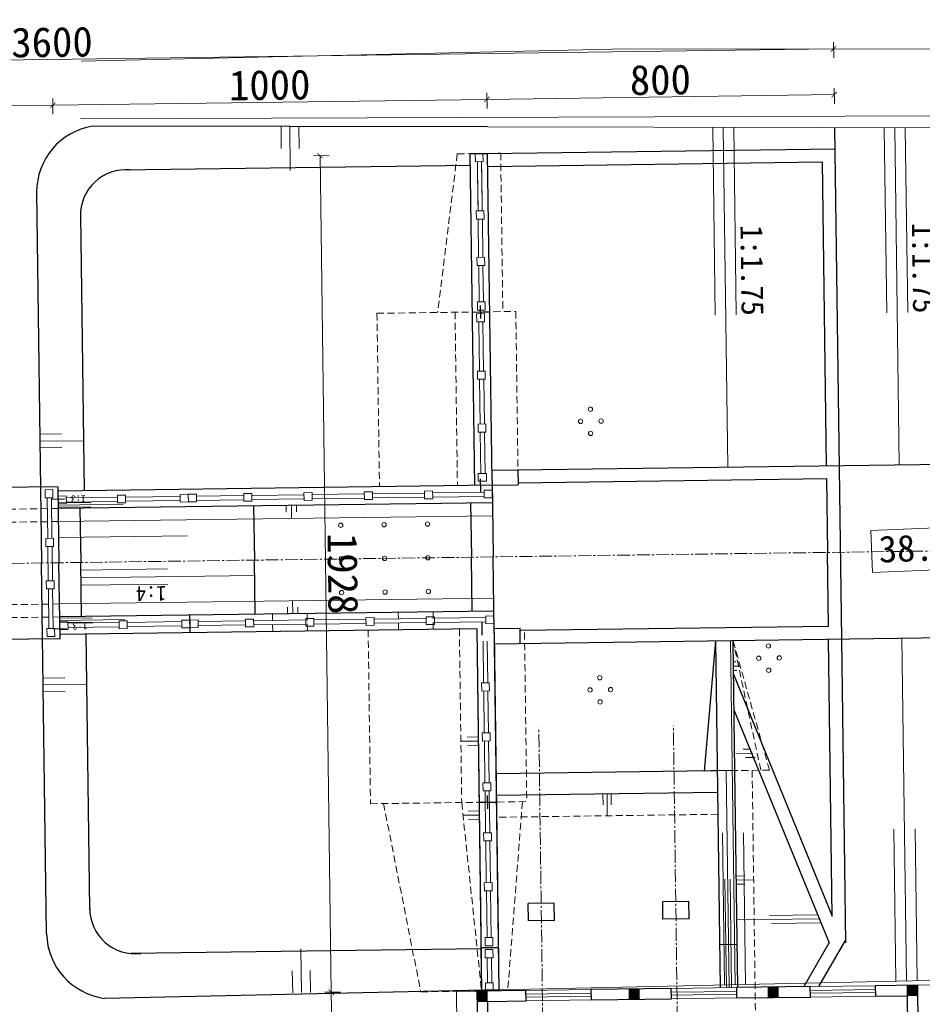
# Model space of a CAD drawing. Extents: x -13074 to 1448651, y 3648755 to 8081248.
# Tile 15 of 173: x 556030 to 556238, y 3858134 to 3858361. Entities that reach past the tile are written whole.
import ezdxf

# ---------------------------------------------------------------- set-up
doc = ezdxf.new("R2010")
doc.units = 0
doc.header["$PDMODE"] = 32
doc.header["$PDSIZE"] = 0.2
doc.linetypes.add('CENTER2', pattern=[1.125, 0.75, -0.125, 0.125, -0.125])
doc.linetypes.add('HIDDEN2', pattern=[0.1875, 0.125, -0.0625])
doc.layers.get('0').update_dxf_attribs({"linetype": 'CONTINUOUS'})
doc.layers.get('Defpoints').update_dxf_attribs({"linetype": 'CONTINUOUS'})
for name, color, linetype, lineweight in [('0.09标注线', 3, 'CONTINUOUS', 9), ('0.15红线', 1, 'CONTINUOUS', 15), ('0.15虚线', 1, 'HIDDEN2', 15), ('0.30粗线', 7, 'CONTINUOUS', 30), ('0.3黄粗', 7, 'CONTINUOUS', 30), ('CYdl', 7, 'CONTINUOUS', 5), ('细实线', 3, 'CONTINUOUS', 20)]:
    doc.layers.add(name, color=color, linetype=linetype, lineweight=lineweight)
for name, color, linetype in [('DMTZ', 7, 'CONTINUOUS'), ('LVTRY', 6, 'CONTINUOUS'), ('WINDOW', 4, 'CONTINUOUS')]:
    doc.layers.add(name, color=color, linetype=linetype)
doc.styles.add('-仿宋_GB2312', font='FangSong_GB2312.ttf')
doc.linetypes.add('8411', pattern='A,1,[20,LINE.SHX,S=2,R=0,X=0,Y=0],2,[15,LINE.SHX,S=2,R=0,X=0,Y=0],1', length=4)
doc.dimstyles.new('副本 (5) (2) STANDARD', dxfattribs={"dimtxt": 2.3, "dimasz": 1, "dimexe": 1.25, "dimexo": 1.5, "dimgap": 0.2, "dimtad": 1, "dimdec": 1, "dimzin": 0, "dimdsep": 46, "dimtxsty": '-仿宋_GB2312', "dimblk": 'ARCHTICK', "dimcen": 0.09, "dimadec": 0, "dimazin": 0, "dimtfac": 1, "dimtdec": 1, "dimtix": 1, "dimtmove": 2, "dimatfit": 3, "dimfxl": 1.7, "dimfxlon": 1, "dimtolj": 1, "dimtzin": 0, "dimlwd": 9, "dimlwe": 9, "dimarcsym": 0})

# ---------------------------------------------------------------- blocks, each defined once
blk = doc.blocks.new('_ARCHTICK')
at = {"color": 0, "linetype": 'ByBlock', "const_width": 0.15}
blk.add_lwpolyline([(-0.5, -0.5), (0.5, 0.5)], dxfattribs=at)
blk = doc.blocks.new('*D1831')
at = {"layer": '0.09标注线', "color": 0, "linetype": 'Continuous', "lineweight": 9}
for p, q in [((556137.31, 3858340.86), (556137.26, 3858344.48)), ((556217.28, 3858344.04), (556137.28, 3858342.96)), ((556217.31, 3858341.94), (556217.26, 3858345.56))]:
    blk.add_line(p, q, dxfattribs=at)
at = {"layer": 'Defpoints', "color": 0, "linetype": 'Continuous', "lineweight": 13}
for p in [(556137.28, 3858342.96), (556137.45, 3858330.5), (556217.49, 3858328.58, 0.33)]:
    blk.add_point(p, dxfattribs=at)
at = {"layer": '0.09标注线', "color": 0, "linetype": 'Continuous', "lineweight": 9, "xscale": 1.21, "yscale": 1.21, "zscale": 1.21}
for p, rotation in [((556217.28, 3858344.04), 0.7712470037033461), ((556137.28, 3858342.96), 180.7712470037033)]:
    blk.add_blockref('_ARCHTICK', p, dxfattribs=dict(at, rotation=rotation))
at = {"layer": '0.09标注线', "color": 0, "linetype": 'Continuous', "lineweight": 13, "insert": (556177.23, 3858347.45), "char_height": 6.9, "attachment_point": 5, "rotation": 0.7712, "style": '-仿宋_GB2312'}
blk.add_mtext('\\A1;800', dxfattribs=at)
blk = doc.blocks.new('*D1832')
at = {"layer": '0.09标注线', "color": 0, "linetype": 'Continuous', "lineweight": 9}
for p, q in [((556137.31, 3858340.86), (556137.26, 3858344.48)), ((556037.32, 3858339.51), (556037.27, 3858343.13)), ((556137.28, 3858342.96), (556037.29, 3858341.61))]:
    blk.add_line(p, q, dxfattribs=at)
at = {"layer": 'Defpoints', "color": 0, "linetype": 'Continuous', "lineweight": 13}
for p in [(556037.29, 3858341.61), (556137.45, 3858330.5), (556038.48, 3858253.66, 0.54)]:
    blk.add_point(p, dxfattribs=at)
at = {"layer": '0.09标注线', "color": 0, "linetype": 'Continuous', "lineweight": 9, "xscale": 1.21, "yscale": 1.21, "zscale": 1.21}
for p, rotation in [((556037.29, 3858341.61), 180.7712470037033), ((556137.28, 3858342.96), 0.7712470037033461)]:
    blk.add_blockref('_ARCHTICK', p, dxfattribs=dict(at, rotation=rotation))
at = {"layer": '0.09标注线', "color": 0, "linetype": 'Continuous', "lineweight": 13, "insert": (556087.24, 3858346.24), "char_height": 6.9, "attachment_point": 5, "rotation": 0.7712, "style": '-仿宋_GB2312'}
blk.add_mtext('\\A1;1000', dxfattribs=at)
blk = doc.blocks.new('*D1834')
at = {"layer": '0.09标注线', "color": 0, "linetype": 'Continuous', "lineweight": 9}
for p, q in [((556217.16, 3858352.5), (556217.11, 3858356.12)), ((556217.14, 3858354.6), (555857.17, 3858349.75)), ((555857.2, 3858347.65), (555857.15, 3858351.27))]:
    blk.add_line(p, q, dxfattribs=at)
at = {"layer": 'Defpoints', "color": 0, "linetype": 'Continuous', "lineweight": 13}
for p in [(555857.17, 3858349.75), (556217.49, 3858328.58, -0.21), (555857.51, 3858324.1, -0.38)]:
    blk.add_point(p, dxfattribs=at)
at = {"layer": '0.09标注线', "color": 0, "linetype": 'Continuous', "lineweight": 9, "xscale": 1.21, "yscale": 1.21, "zscale": 1.21}
for p, rotation in [((556217.14, 3858354.6), 0.7712470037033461), ((555857.17, 3858349.75), 180.7712470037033)]:
    blk.add_blockref('_ARCHTICK', p, dxfattribs=dict(at, rotation=rotation))
at = {"layer": '0.09标注线', "color": 0, "linetype": 'Continuous', "lineweight": 13, "insert": (556037.1, 3858356.13), "char_height": 6.9, "attachment_point": 5, "rotation": 0.7712, "style": '-仿宋_GB2312'}
blk.add_mtext('\\A1;3600', dxfattribs=at)
blk = doc.blocks.new('*D1835')
at = {"layer": '0.09标注线', "color": 0, "linetype": 'Continuous', "lineweight": 9}
for p, q in [((555937.33, 3858338.17), (555937.28, 3858341.79)), ((556037.29, 3858341.61), (555937.3, 3858340.27)), ((556037.32, 3858339.51), (556037.27, 3858343.13))]:
    blk.add_line(p, q, dxfattribs=at)
at = {"layer": 'Defpoints', "color": 0, "linetype": 'Continuous', "lineweight": 13}
for p in [(555937.3, 3858340.27), (556038.48, 3858253.66), (555938.49, 3858252.32, 0.06)]:
    blk.add_point(p, dxfattribs=at)
at = {"layer": '0.09标注线', "color": 0, "linetype": 'Continuous', "lineweight": 9, "xscale": 1.21, "yscale": 1.21, "zscale": 1.21}
for p, rotation in [((556037.29, 3858341.61), 0.7712470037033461), ((555937.3, 3858340.27), 180.7712470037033)]:
    blk.add_blockref('_ARCHTICK', p, dxfattribs=dict(at, rotation=rotation))
at = {"layer": '0.09标注线', "color": 0, "linetype": 'Continuous', "lineweight": 13, "insert": (555987.25, 3858344.89), "char_height": 6.9, "attachment_point": 5, "rotation": 0.7712, "style": '-仿宋_GB2312'}
blk.add_mtext('\\A1;1000', dxfattribs=at)
blk = doc.blocks.new('*D2269')
at = {"layer": '0.09标注线', "color": 0, "linetype": 'Continuous', "lineweight": 9}
for p, q in [((556100.94, 3858330.01), (556097.32, 3858329.96)), ((556098.84, 3858329.98), (556101.43, 3858137.19)), ((556103.53, 3858137.22), (556099.91, 3858137.17))]:
    blk.add_line(p, q, dxfattribs=at)
at = {"layer": 'Defpoints', "color": 0, "linetype": 'Continuous', "lineweight": 13}
for p in [(556133.45, 3858330.45, 0.3), (556136.05, 3858137.66, 0.3), (556101.43, 3858137.19)]:
    blk.add_point(p, dxfattribs=at)
at = {"layer": '0.09标注线', "color": 0, "linetype": 'Continuous', "lineweight": 9, "xscale": 1.21, "yscale": 1.21, "zscale": 1.21}
for p, rotation in [((556098.84, 3858329.98), 90.77124874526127), ((556101.43, 3858137.19), 270.7712487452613)]:
    blk.add_blockref('_ARCHTICK', p, dxfattribs=dict(at, rotation=rotation))
at = {"layer": '0.09标注线', "color": 0, "linetype": 'Continuous', "lineweight": 13, "insert": (556104.08, 3858233.64), "char_height": 6.9, "attachment_point": 5, "rotation": 270.7712, "style": '-仿宋_GB2312'}
blk.add_mtext('\\A1;1928', dxfattribs=at)
blk = doc.blocks.new('*D2270')
at = {"layer": '0.09标注线', "color": 0, "linetype": 'Continuous', "lineweight": 9}
for p, q in [((556103.53, 3858137.22), (556099.91, 3858137.17)), ((556101.43, 3858137.19), (556102.07, 3858089.5)), ((556104.17, 3858089.53), (556100.55, 3858089.48))]:
    blk.add_line(p, q, dxfattribs=at)
at = {"layer": 'Defpoints', "color": 0, "linetype": 'Continuous', "lineweight": 13}
for p in [(556136.05, 3858137.66, 0.3), (556135.69, 3858089.96, 0.3), (556102.07, 3858089.5)]:
    blk.add_point(p, dxfattribs=at)
at = {"layer": '0.09标注线', "color": 0, "linetype": 'Continuous', "lineweight": 9, "xscale": 1.21, "yscale": 1.21, "zscale": 1.21}
for p, rotation in [((556101.43, 3858137.19), 90.77124874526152), ((556102.07, 3858089.5), 270.7712487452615)]:
    blk.add_blockref('_ARCHTICK', p, dxfattribs=dict(at, rotation=rotation))
at = {"layer": '0.09标注线', "color": 0, "linetype": 'Continuous', "lineweight": 13, "insert": (556105.7, 3858113.4), "char_height": 6.9, "attachment_point": 5, "rotation": 270.7712, "style": '-仿宋_GB2312'}
blk.add_mtext('\\A1;477', dxfattribs=at)

msp = doc.modelspace()

# ---------------------------------------------------------------- hatches: boundary and pattern name
at = {"linetype": 'Continuous', "lineweight": 13}
h = msp.add_hatch(color=256, dxfattribs=at)
h.paths.add_polyline_path([(556135.067, 3858136.251), (556136.267, 3858136.268), (556136.283, 3858135.068), (556135.083, 3858135.051)])
h.paths.add_polyline_path([(556136.251, 3858137.467), (556137.451, 3858137.484), (556137.467, 3858136.284), (556136.267, 3858136.268)])
h.paths.add_polyline_path([(556136.267, 3858136.268), (556137.467, 3858136.284), (556137.483, 3858135.084), (556136.283, 3858135.068)])
h.paths.add_polyline_path([(556135.051, 3858137.451), (556136.251, 3858137.467), (556136.267, 3858136.268), (556135.067, 3858136.251)])
h = msp.add_hatch(color=256, dxfattribs=at)
h.paths.add_polyline_path([(556170.064, 3858136.722), (556171.264, 3858136.739), (556171.28, 3858135.539), (556170.08, 3858135.523)])
h.paths.add_polyline_path([(556171.248, 3858137.939), (556172.447, 3858137.955), (556172.464, 3858136.755), (556171.264, 3858136.739)])
h.paths.add_polyline_path([(556171.264, 3858136.739), (556172.464, 3858136.755), (556172.48, 3858135.555), (556171.28, 3858135.539)])
h.paths.add_polyline_path([(556170.048, 3858137.922), (556171.248, 3858137.939), (556171.264, 3858136.739), (556170.064, 3858136.722)])
h = msp.add_hatch(color=256, dxfattribs=at)
h.paths.add_polyline_path([(556202.061, 3858137.153), (556203.261, 3858137.169), (556203.277, 3858135.969), (556202.077, 3858135.953)])
h.paths.add_polyline_path([(556203.245, 3858138.369), (556204.444, 3858138.385), (556204.461, 3858137.186), (556203.261, 3858137.169)])
h.paths.add_polyline_path([(556203.261, 3858137.169), (556204.461, 3858137.186), (556204.477, 3858135.986), (556203.277, 3858135.969)])
h.paths.add_polyline_path([(556202.045, 3858138.353), (556203.245, 3858138.369), (556203.261, 3858137.169), (556202.061, 3858137.153)])
h = msp.add_hatch(color=256, dxfattribs=at)
h.paths.add_polyline_path([(556235.274, 3858136.4), (556234.074, 3858136.384), (556234.058, 3858137.584), (556235.258, 3858137.6)])
h.paths.add_polyline_path([(556235.258, 3858137.6), (556235.242, 3858138.8), (556236.442, 3858138.816), (556236.458, 3858137.616)])
h.paths.add_polyline_path([(556235.258, 3858137.6), (556236.458, 3858137.616), (556236.474, 3858136.416), (556235.274, 3858136.4)])
h.paths.add_polyline_path([(556235.258, 3858137.6), (556234.058, 3858137.584), (556234.042, 3858138.784), (556235.242, 3858138.8)])

# ---------------------------------------------------------------- linework, layer by layer
for p, q in [((556135.083, 3858135.051, 0.297), (556135.051, 3858137.451, 0.297)), ((556170.08, 3858135.523, 0.297), (556170.048, 3858137.922, 0.297)), ((556202.077, 3858135.953, 0.297), (556202.045, 3858138.353, 0.297)), ((556234.074, 3858136.384, 0.297), (556234.042, 3858138.784, 0.297)), ((556170.08, 3858135.523, 0.297), (556172.48, 3858135.555, 0.297)), ((556202.077, 3858135.953, 0.297), (556204.477, 3858135.986, 0.297)), ((556234.074, 3858136.384, 0.297), (556236.474, 3858136.416, 0.297)), ((556135.083, 3858135.051, 0.297), (556137.483, 3858135.084, 0.297))]:
    msp.add_line(p, q, dxfattribs=at)
at = {"layer": '0.09标注线', "linetype": 'Continuous', "lineweight": 13}
for p, q in [((556089.863, 3858336.695, 0.149), (556089.893, 3858331.634, 0.149)), ((556091.919, 3858336.708, 0.149), (556091.98, 3858326.584, 0.149)), ((556093.976, 3858336.72, 0.149), (556094.006, 3858331.658, 0.149)), ((556038.528, 3858249.946, 0.297), (556046.027, 3858250.047, 0.297)), ((556038.535, 3858249.447, 0.297), (556053.533, 3858249.649, 0.297)), ((556038.541, 3858248.968, 0.297), (556046.04, 3858249.068, 0.297)), ((556043.736, 3858234.477, 0.297), (556063.735, 3858234.747, 0.466)), ((556043.76, 3858232.724, 0.297), (556083.756, 3858233.262, 0.634)), ((556043.784, 3858230.97, 0.297), (556063.782, 3858231.24, 0.466)), ((556038.886, 3858223.359, 0.297), (556046.385, 3858223.46, 0.297)), ((556038.892, 3858222.879, 0.297), (556053.891, 3858223.081, 0.297)), ((556038.899, 3858222.381, 0.297), (556046.398, 3858222.482, 0.297)), ((556094.606, 3858137.088, 0.149), (556094.394, 3858147.209, 0.149)), ((556092.55, 3858137.045, 0.149), (556092.444, 3858142.105, 0.149)), ((556096.662, 3858137.131, 0.149), (556096.556, 3858142.192, 0.149))]:
    msp.add_line(p, q, dxfattribs=at)
at = {"layer": '0.09标注线', "color": 3, "lineweight": 9}
for p, q in [((556138.576, 3858247.009, 0.297), (556038.585, 3858245.663, 0.297)), ((556038.635, 3858241.983, 0.26), (556068.297, 3858242.383, 0.26)), ((556138.832, 3858228.01, 0.297), (556038.841, 3858226.664, 0.297))]:
    msp.add_line(p, q, dxfattribs=at)
at = {"layer": '0.09标注线'}
for p, q in [((556249.67, 3858244.576), (556225.695, 3858243.596)), ((556225.695, 3858243.596), (556226.091, 3858233.925)), ((556226.091, 3858233.925), (556250.065, 3858234.905)), ((556194.035, 3858213.306, 0.297), (556194.649, 3858213.314, 0.297)), ((556194.049, 3858212.306, 0.297), (556195.476, 3858212.325, 0.297)), ((556194.062, 3858211.306, 0.297), (556194.876, 3858211.317, 0.297))]:
    msp.add_line(p, q, dxfattribs=at)
at = {"layer": '0.09标注线', "color": 7}
for centre in [(556161.1, 3858271.553, 0.297), (556161.1, 3858271.553, 0.297), (556158.87, 3858268.734, 0.297), (556158.87, 3858268.734, 0.297), (556163.594, 3858268.798, 0.297), (556163.594, 3858268.798, 0.297), (556161.175, 3858265.976, 0.297), (556161.175, 3858265.976, 0.297), (556103.603, 3858244.804, 0.297), (556113.602, 3858244.938, 0.297), (556123.601, 3858245.073, 0.297), (556103.707, 3858237.038, 0.297), (556103.707, 3858237.038, 0.297), (556113.707, 3858237.173, 0.297), (556113.707, 3858237.173, 0.297), (556123.706, 3858237.308, 0.297), (556123.706, 3858237.308, 0.297), (556103.812, 3858229.273, 0.297), (556113.811, 3858229.408, 0.297), (556123.81, 3858229.542, 0.297), (556202.117, 3858216.978, 0.294), (556202.117, 3858216.978, 0.294), (556199.887, 3858214.16, 0.294), (556199.887, 3858214.16, 0.294), (556204.611, 3858214.223, 0.294), (556204.611, 3858214.223, 0.294), (556163.282, 3858209.676, 0.297), (556163.282, 3858209.676, 0.297), (556163.282, 3858209.676, 0.297), (556163.282, 3858209.676, 0.297), (556202.192, 3858211.402, 0.294), (556202.192, 3858211.402, 0.294), (556161.051, 3858206.857, 0.297), (556161.051, 3858206.857, 0.297), (556161.051, 3858206.857, 0.297), (556161.051, 3858206.857, 0.297), (556165.776, 3858206.921, 0.297), (556165.776, 3858206.921, 0.297), (556165.776, 3858206.921, 0.297), (556165.776, 3858206.921, 0.297), (556163.357, 3858204.099, 0.297), (556163.357, 3858204.099, 0.297), (556163.357, 3858204.099, 0.297), (556163.357, 3858204.099, 0.297)]:
    msp.add_circle(centre, 0.5, dxfattribs=at)
at = {"layer": '0.15红线', "color": 7}
for p, q in [((556135.079, 3858328.594, 0.265), (556135.213, 3858318.684, 0.265)), ((556136.182, 3858318.697, 0.265), (556136.048, 3858328.607, 0.265)), ((556135.103, 3858326.808, 0.265), (556135.232, 3858317.241, 0.265)), ((556136.201, 3858317.254, 0.265), (556136.072, 3858326.821, 0.265)), ((556135.257, 3858315.366, 0.265), (556135.376, 3858306.54, 0.265)), ((556136.345, 3858306.553, 0.265), (556136.226, 3858315.379, 0.265)), ((556135.402, 3858304.666, 0.265), (556135.515, 3858296.264, 0.265)), ((556136.483, 3858296.277, 0.265), (556136.37, 3858304.679, 0.265)), ((556135.402, 3858291.678, 0.265), (556135.555, 3858280.337, 0.265)), ((556136.524, 3858280.35, 0.265), (556136.371, 3858291.691, 0.265)), ((556135.58, 3858278.462, 0.265), (556135.72, 3858268.124, 0.265)), ((556136.688, 3858268.137, 0.265), (556136.549, 3858278.475, 0.265)), ((556135.745, 3858266.249, 0.265), (556135.873, 3858256.748, 0.265)), ((556136.841, 3858256.761, 0.265), (556136.713, 3858266.262, 0.265)), ((556035.992, 3858251.137, 0.26), (556036.118, 3858241.792, 0.26)), ((556037.087, 3858241.806, 0.26), (556036.961, 3858251.15, 0.26)), ((556052.161, 3858251.268, 0.26), (556040.387, 3858251.11, 0.26)), ((556066.635, 3858251.463, 0.26), (556054.036, 3858251.293, 0.26)), ((556081.271, 3858251.66, 0.26), (556070.385, 3858251.513, 0.26)), ((556095.151, 3858251.847, 0.26), (556083.146, 3858251.685, 0.26)), ((556083.159, 3858250.717, 0.26), (556095.164, 3858250.878, 0.26)), ((556109.031, 3858252.034, 0.26), (556097.026, 3858251.872, 0.26)), ((556097.039, 3858250.903, 0.26), (556109.044, 3858251.065, 0.26)), ((556122.911, 3858252.221, 0.26), (556110.906, 3858252.059, 0.26)), ((556110.919, 3858251.09, 0.26), (556122.924, 3858251.252, 0.26)), ((556136.629, 3858252.405, 0.26), (556124.786, 3858252.246, 0.26)), ((556124.799, 3858251.277, 0.26), (556136.642, 3858251.436, 0.26)), ((556040.4, 3858250.141, 0.26), (556052.174, 3858250.299, 0.26)), ((556054.049, 3858250.325, 0.26), (556066.648, 3858250.494, 0.26)), ((556070.398, 3858250.545, 0.26), (556081.284, 3858250.691, 0.26)), ((556036.143, 3858239.918, 0.26), (556036.25, 3858232.007, 0.26)), ((556037.219, 3858232.02, 0.26), (556037.112, 3858239.931, 0.26)), ((556036.398, 3858221.014, 0.26), (556036.275, 3858230.132, 0.26)), ((556037.244, 3858230.145, 0.26), (556037.367, 3858221.027, 0.26)), ((556040.776, 3858222.236, 0.26), (556052.55, 3858222.395, 0.26)), ((556052.563, 3858221.426, 0.26), (556040.789, 3858221.268, 0.26)), ((556054.425, 3858222.42, 0.26), (556067.024, 3858222.59, 0.26)), ((556067.037, 3858221.621, 0.26), (556054.438, 3858221.451, 0.26)), ((556070.773, 3858222.64, 0.26), (556081.66, 3858222.787, 0.26)), ((556081.673, 3858221.818, 0.26), (556070.786, 3858221.672, 0.26)), ((556083.535, 3858222.812, 0.26), (556095.54, 3858222.974, 0.26)), ((556095.553, 3858222.005, 0.26), (556083.548, 3858221.843, 0.26)), ((556097.415, 3858222.999, 0.26), (556109.42, 3858223.161, 0.26)), ((556109.433, 3858222.192, 0.26), (556097.428, 3858222.03, 0.26)), ((556111.295, 3858223.186, 0.26), (556123.3, 3858223.347, 0.26)), ((556123.313, 3858222.379, 0.26), (556111.308, 3858222.217, 0.26)), ((556125.175, 3858223.373, 0.26), (556137.017, 3858223.532, 0.26)), ((556137.03, 3858222.563, 0.26), (556125.188, 3858222.404, 0.26)), ((556136.523, 3858208.467, 0.256), (556136.393, 3858218.102, 0.256)), ((556137.362, 3858218.115, 0.256), (556137.491, 3858208.48, 0.256)), ((556136.678, 3858196.957, 0.256), (556136.548, 3858206.592, 0.256)), ((556137.517, 3858206.605, 0.256), (556137.646, 3858196.97, 0.256)), ((556136.832, 3858185.448, 0.256), (556136.703, 3858195.083, 0.256)), ((556137.672, 3858195.096, 0.256), (556137.801, 3858185.461, 0.256)), ((556136.987, 3858173.938, 0.256), (556136.858, 3858183.573, 0.256)), ((556137.826, 3858183.586, 0.256), (556137.956, 3858173.951, 0.256)), ((556137.142, 3858162.429, 0.256), (556137.013, 3858172.063, 0.256)), ((556137.981, 3858172.076, 0.256), (556138.111, 3858162.442, 0.256)), ((556137.313, 3858149.772, 0.256), (556137.168, 3858160.554, 0.256)), ((556138.136, 3858160.567, 0.256), (556138.281, 3858149.785, 0.256)), ((556137.414, 3858139.358, 0.268), (556137.336, 3858145.132, 0.268)), ((556138.305, 3858145.145, 0.268), (556138.382, 3858139.371, 0.268))]:
    msp.add_line(p, q, dxfattribs=at)
for points, elevation in [([(556134.619, 3858328.588), (556136.393, 3858328.612), (556136.368, 3858330.486), (556134.593, 3858330.463)], 0.302), ([(556134.828, 3858317.235), (556136.603, 3858317.259), (556136.628, 3858315.384), (556134.854, 3858315.36)], 0.302), ([(556134.972, 3858306.535), (556136.747, 3858306.559), (556136.772, 3858304.684), (556134.998, 3858304.66)], 0.302), ([(556135.111, 3858296.258), (556136.885, 3858296.282), (556136.911, 3858294.407), (556135.136, 3858294.383)], 0.302), ([(556134.942, 3858291.672), (556136.716, 3858291.696), (556136.691, 3858293.571), (556134.916, 3858293.547)], 0.302), ([(556135.119, 3858278.456), (556136.894, 3858278.48), (556136.869, 3858280.355), (556135.094, 3858280.331)], 0.302), ([(556135.284, 3858266.243), (556137.058, 3858266.267), (556137.033, 3858268.142), (556135.259, 3858268.118)], 0.302), ([(556135.275, 3858256.74), (556135.299, 3858254.965), (556137.174, 3858254.99), (556137.15, 3858256.765)], 0.297), ([(556035.531, 3858251.131), (556037.306, 3858251.155), (556037.281, 3858253.029), (556035.506, 3858253.006)], 0.297), ([(556038.506, 3858251.545), (556038.53, 3858249.771), (556040.405, 3858249.796), (556040.381, 3858251.571)], 0.297), ([(556052.155, 3858251.729), (556052.179, 3858249.954), (556054.054, 3858249.98), (556054.03, 3858251.754)], 0.522), ([(556066.629, 3858251.924), (556066.653, 3858250.149), (556068.527, 3858250.175), (556068.504, 3858251.949)], 0.522), ([(556070.378, 3858251.974), (556070.402, 3858250.2), (556068.527, 3858250.175), (556068.504, 3858251.949)], 0.522), ([(556083.14, 3858252.146), (556083.164, 3858250.372), (556081.289, 3858250.346), (556081.265, 3858252.121)], 0.297), ([(556097.02, 3858252.333), (556097.044, 3858250.558), (556095.169, 3858250.533), (556095.145, 3858252.308)], 0.297), ([(556110.9, 3858252.52), (556110.924, 3858250.745), (556109.049, 3858250.72), (556109.025, 3858252.495)], 0.297), ([(556124.78, 3858252.707), (556124.804, 3858250.932), (556122.929, 3858250.907), (556122.905, 3858252.681)], 0.297), ([(556136.622, 3858252.866), (556136.646, 3858251.092), (556138.521, 3858251.117), (556138.497, 3858252.891)], 0.297), ([(556035.682, 3858239.911), (556037.457, 3858239.935), (556037.432, 3858241.81), (556035.657, 3858241.786)], 0.297), ([(556035.789, 3858232.001), (556037.564, 3858232.025), (556037.589, 3858230.15), (556035.814, 3858230.126)], 0.297), ([(556125.194, 3858221.943), (556125.17, 3858223.718), (556123.295, 3858223.692), (556123.319, 3858221.918)], 0.297), ([(556137.037, 3858222.102), (556137.013, 3858223.877), (556138.887, 3858223.902), (556138.911, 3858222.128)], 0.297), ([(556038.92, 3858220.782), (556038.897, 3858222.556), (556040.771, 3858222.581), (556040.795, 3858220.807)], 0.297), ([(556052.569, 3858220.965), (556052.545, 3858222.74), (556054.42, 3858222.765), (556054.444, 3858220.991)], 0.522), ([(556067.043, 3858221.16), (556067.019, 3858222.935), (556068.894, 3858222.96), (556068.918, 3858221.185)], 0.522), ([(556070.793, 3858221.211), (556070.769, 3858222.985), (556068.894, 3858222.96), (556068.918, 3858221.185)], 0.522), ([(556083.554, 3858221.382), (556083.53, 3858223.157), (556081.655, 3858223.132), (556081.679, 3858221.357)], 0.297), ([(556097.434, 3858221.569), (556097.41, 3858223.344), (556095.535, 3858223.319), (556095.559, 3858221.544)], 0.297), ([(556111.314, 3858221.756), (556111.29, 3858223.531), (556109.415, 3858223.505), (556109.439, 3858221.731)], 0.297), ([(556035.937, 3858221.008), (556037.712, 3858221.032), (556037.737, 3858219.157), (556035.962, 3858219.133)], 0.297), ([(556136.062, 3858208.461), (556137.836, 3858208.485), (556137.862, 3858206.61), (556136.087, 3858206.586)], 0.294), ([(556136.217, 3858196.951), (556137.991, 3858196.975), (556138.016, 3858195.1), (556136.242, 3858195.076)], 0.294), ([(556136.372, 3858185.442), (556138.146, 3858185.466), (556138.171, 3858183.591), (556136.397, 3858183.567)], 0.294), ([(556136.527, 3858173.932), (556138.301, 3858173.956), (556138.326, 3858172.081), (556136.552, 3858172.057)], 0.294), ([(556136.681, 3858162.423), (556138.456, 3858162.446), (556138.481, 3858160.572), (556136.707, 3858160.548)], 0.294), ([(556136.852, 3858149.766), (556138.626, 3858149.79), (556138.652, 3858147.915), (556136.877, 3858147.891)], 0.294), ([(556136.889, 3858147.001), (556138.664, 3858147.025), (556138.689, 3858145.15), (556136.914, 3858145.126)], 0.294), ([(556136.953, 3858139.352), (556138.727, 3858139.376), (556138.753, 3858137.501), (556136.978, 3858137.477)], 0.305)]:
    msp.add_lwpolyline(points, close=True, dxfattribs=dict(at, elevation=elevation))
at = {"layer": '0.15虚线', "ltscale": 13}
for p, q in [((556130.453, 3858330.407, 0.297), (556125.945, 3858293.843, 0.297)), ((556130.453, 3858330.407, 0.297), (556133.453, 3858330.447, 0.297)), ((556130.453, 3858330.407, 0.297), (556133.453, 3858330.447, 0.297)), ((556130.453, 3858330.407, 0.297), (556133.453, 3858330.447, 0.297)), ((556137.452, 3858330.501, 0.297), (556140.452, 3858330.541, 0.297)), ((556140.452, 3858330.541, 0.297), (556140.943, 3858294.045, 0.344)), ((556111.946, 3858293.654, 0.297), (556143.943, 3858294.085, 0.349)), ((556143.943, 3858294.085, 0.349), (556144.435, 3858257.588, 0.302)), ((556111.946, 3858293.654, 0.297), (556112.543, 3858253.659, 0.333)), ((556129.944, 3858293.897, 0.297), (556130.483, 3858253.9, 0.297)), ((556038.545, 3858248.662, 0.834), (555994.549, 3858248.07, 0.834)), ((556038.585, 3858245.663, 0.834), (555974.591, 3858244.801, 0.834)), ((556038.841, 3858226.664, 0.834), (555974.847, 3858225.803, 0.834)), ((556038.882, 3858223.665, 0.834), (555994.886, 3858223.072, 0.834)), ((556087.931, 3858220.325, 0.288), (556087.877, 3858224.324, 0.297)), ((556095.93, 3858220.432, 0.297), (556095.876, 3858224.432, 0.297)), ((556116.928, 3858220.715, 0.297), (556116.875, 3858224.714, 0.297)), ((556124.928, 3858220.823, 0.288), (556124.874, 3858224.822, 0.297)), ((556109.929, 3858220.621, 0.286), (556110.467, 3858180.624, 0.606)), ((556130.927, 3858220.903, 0.294), (556131.466, 3858180.907, 0.294)), ((556145.939, 3858220.105, 0.294), (556146.464, 3858181.109, 0.605)), ((556200.372, 3858188.335, 0.297), (556193.969, 3858218.252, 0.297)), ((556202.372, 3858188.362, 0.297), (556193.969, 3858218.252, 0.297)), ((556202.372, 3858188.362, 0.297), (556194.372, 3858188.254, 0.297)), ((556198.372, 3858188.308, 0.297), (556199.18, 3858128.314, 0.297)), ((556110.467, 3858180.624, 0.606), (556146.464, 3858181.109, 0.613)), ((556113.467, 3858180.665, 0.607), (556122.052, 3858137.276, 0.297)), ((556131.465, 3858180.907, 0.61), (556136.051, 3858137.465, 0.297)), ((556145.464, 3858181.095, 0.297), (556142.086, 3858137.546, 0.297)), ((556190.507, 3858178.201, 0.297), (556139.512, 3858177.515, 0.297)), ((556122.052, 3858137.276, 0.297), (556142.084, 3858137.546, 0.297))]:
    msp.add_line(p, q, dxfattribs=at)
at = {"layer": '0.30粗线'}
for p, q in [((556137.402, 3858336.619), (556046.436, 3858336.796, 0.297)), ((556217.378, 3858336.463, 0.314), (556218.966, 3858218.588, 0.634)), ((556133.453, 3858330.447, 0.297), (556137.452, 3858330.501, 0.297)), ((556134.483, 3858253.954, 0.297), (556133.453, 3858330.447, 0.297)), ((556137.452, 3858330.501, 0.297), (556217.445, 3858331.577, 0.055)), ((556138.469, 3858255.008, 0.297), (556137.452, 3858330.501, 0.297)), ((556137.493, 3858327.501, 0.297), (556214.486, 3858328.538, 0.316)), ((556214.486, 3858328.538, 0.316), (556215.428, 3858258.544, 0.301)), ((556133.49, 3858327.691, 0.305), (556052.899, 3858326.653, 0.037)), ((556033.563, 3858321.56, 0.297), (556034.714, 3858236.11, 0.297)), ((556043.637, 3858316.167, 0.297), (556044.491, 3858252.743, 0.297)), ((556133.944, 3858293.951, 0.297), (556137.944, 3858294.004, 0.297)), ((556135.861, 3858292.476, 0.297), (556135.82, 3858295.476, 0.297)), ((556138.435, 3858257.508, 0.634), (556434.564, 3858261.494, -0.337)), ((556135.73, 3858255.471, 0.297), (556135.77, 3858252.471, 0.297)), ((556144.435, 3858257.588, 0.302), (556144.482, 3858254.089, 0.297)), ((556144.475, 3858254.589, 0.298), (556215.468, 3858255.544, 0.35)), ((556215.468, 3858255.544, 0.301), (556215.697, 3858238.546, 0.301)), ((556038.478, 3858253.662, 0.834), (555956.494, 3858252.558, 0.834)), ((556038.478, 3858253.662, 0.834), (556038.713, 3858236.163, 0.297)), ((556138.482, 3858254.008, 0.297), (556038.491, 3858252.662, 0.297)), ((556138.469, 3858255.008, 0.297), (556138.704, 3858237.509, 0.297)), ((556138.482, 3858254.008, 0.297), (556144.482, 3858254.089, 0.297)), ((556037.016, 3858250.823, 0.297), (556040.016, 3858250.863, 0.297)), ((556138.536, 3858250.008, 0.297), (556038.545, 3858248.662, 0.297)), ((556043.545, 3858248.73, 0.297), (556043.713, 3858236.231, 0.297)), ((556083.541, 3858249.268, 0.297), (556083.709, 3858236.769, 0.297)), ((556133.536, 3858249.941, 0.297), (556133.705, 3858237.442, 0.297)), ((556133.873, 3858224.943, 0.297), (556133.705, 3858237.442, 0.297)), ((556138.94, 3858220.011, 0.297), (556138.704, 3858237.509, 0.297)), ((556215.926, 3858221.547, 0.301), (556215.697, 3858238.546, 0.301)), ((556035.864, 3858150.659, 0.297), (556034.714, 3858236.11, 0.297)), ((556038.949, 3858218.665, 0.834), (556038.713, 3858236.163, 0.297)), ((556043.881, 3858223.732, 0.297), (556043.713, 3858236.231, 0.297)), ((556083.878, 3858224.27, 0.297), (556083.709, 3858236.769, 0.297)), ((556138.873, 3858225.011, 0.297), (556038.882, 3858223.665, 0.297)), ((556068.933, 3858220.069, 0.522), (556068.879, 3858224.068, 0.522)), ((556136.214, 3858219.474, 0.297), (556136.174, 3858222.474, 0.297)), ((556138.899, 3858223.011, 0.297), (556140.05, 3858137.519, 0.297)), ((556144.933, 3858220.591, 0.298), (556215.926, 3858221.547, 0.339)), ((556037.418, 3858220.964, 0.297), (556040.418, 3858221.004, 0.297)), ((556134.927, 3858220.957, 0.297), (556038.935, 3858219.665, 0.297)), ((556045.789, 3858156.322, 0.297), (556044.935, 3858219.746, 0.297)), ((556134.927, 3858220.957, 0.297), (556135.956, 3858144.464, 0.297)), ((556134.927, 3858220.957, 0.294), (556136.051, 3858137.465, 0.297)), ((556138.926, 3858221.011, 0.297), (556144.926, 3858221.092, 0.297)), ((556138.94, 3858220.011, 0.297), (556139.956, 3858144.518, 0.297)), ((556138.973, 3858217.511, 0.634), (556405.758, 3858221.103, 0.983)), ((556144.973, 3858217.592, 0.302), (556144.926, 3858221.092, 0.297)), ((556038.949, 3858218.665, 0.834), (555956.965, 3858217.561, 0.834)), ((556216.826, 3858154.725, 0.301), (556215.967, 3858218.548, 0.301)), ((556218.966, 3858218.588, 0.634), (556219.909, 3858148.596, 0.641)), ((556194.073, 3858210.459, 0.833), (556216.826, 3858154.725, 0.641)), ((556194.184, 3858202.251, 0.808), (556216.109, 3858148.543, 0.624)), ((556194.372, 3858188.254, 0.297), (556139.377, 3858187.514, 0.297)), ((556194.372, 3858188.254, 0.297), (556190.373, 3858188.201, 0.297)), ((556190.44, 3858183.201, 0.297), (556139.445, 3858182.514, 0.297)), ((556135.465, 3858180.961, 0.294), (556139.465, 3858181.015, 0.294)), ((556137.341, 3858182.486, 0.294), (556137.382, 3858179.486, 0.294)), ((556213.742, 3858138.511, 0.348), (556219.902, 3858149.097, 0.691)), ((556135.919, 3858147.221, 0.305), (556055.329, 3858146.088, 0.037)), ((556135.916, 3858147.464, 0.297), (556139.916, 3858147.518, 0.294)), ((556135.916, 3858147.464, 0.297), (556136.051, 3858137.465, 0.297)), ((556190.911, 3858148.204, 0.295), (556194.911, 3858148.258, 0.295)), ((556210.244, 3858138.463, 0.297), (556216.109, 3858148.543, 0.624)), ((556140.15, 3858137.748), (556049.142, 3858135.775, 0.297)), ((556146.25, 3858137.602, 0.297), (556135.051, 3858137.451, 0.297)), ((556135.69, 3858089.957, 0.297), (556135.051, 3858137.453, 0.297)), ((556146.282, 3858135.202, 0.297), (556146.25, 3858137.602, 0.297)), ((556179.747, 3858138.053, 0.297), (556161.248, 3858137.804, 0.297)), ((556161.248, 3858137.804, 0.297), (556161.281, 3858135.404, 0.297)), ((556179.779, 3858135.653, 0.297), (556179.747, 3858138.053, 0.297)), ((556211.744, 3858138.484, 0.297), (556194.745, 3858138.255, 0.297)), ((556194.745, 3858138.255, 0.297), (556194.778, 3858135.855, 0.297)), ((556211.776, 3858136.084, 0.297), (556211.744, 3858138.484, 0.297)), ((556236.442, 3858138.816, 0.297), (556226.742, 3858138.686, 0.297)), ((556226.742, 3858138.686, 0.297), (556226.775, 3858136.286, 0.297)), ((556236.442, 3858138.818, 0.297), (556237.081, 3858091.322, 0.297)), ((556137.483, 3858135.084, 0.297), (556146.282, 3858135.202, 0.297)), ((556161.281, 3858135.404, 0.297), (556179.779, 3858135.653, 0.297)), ((556194.778, 3858135.855, 0.297), (556211.776, 3858136.084, 0.297)), ((556226.775, 3858136.286, 0.297), (556234.074, 3858136.384, 0.297)), ((556234.074, 3858136.387, 0.297), (556234.649, 3858093.688, 0.297)), ((556138.058, 3858092.388, 0.297), (556137.483, 3858135.087, 0.297))]:
    msp.add_line(p, q, dxfattribs=at)
at = {"layer": '0.30粗线', "extrusion": (0, 0, -1)}
for p, q in [((556146.282, 3858135.202, 0.297), (556146.25, 3858137.602, 0.297)), ((556161.248, 3858137.804, 0.297), (556161.281, 3858135.404, 0.297)), ((556179.779, 3858135.653, 0.297), (556179.747, 3858138.053, 0.297)), ((556194.745, 3858138.255, 0.297), (556194.778, 3858135.855, 0.297)), ((556211.776, 3858136.084, 0.297), (556211.744, 3858138.484, 0.297)), ((556226.742, 3858138.686, 0.297), (556226.775, 3858136.286, 0.297))]:
    msp.add_line(p, q, dxfattribs=at)
at = {"layer": '0.30粗线'}
for centre, radius, start, end in [((556048.952, 3858321.615, 0.297), 15.389, 99.41106, 180.20394), ((556054.136, 3858316.227, 0.297), 10.5, 84.70463, 181.21237), ((556056.286, 3858156.544, 0.297), 10.5, 180.33013, 276.83786), ((556051.249, 3858151.019, 0.297), 15.389, 181.33855, 262.13142)]:
    msp.add_arc(centre, radius, start, end, dxfattribs=at)
at = {"layer": '0.3黄粗', "color": 7}
for p, q in [((556187.373, 3858188.16, 0.297), (556189.969, 3858218.198, 0.297)), ((556191.046, 3858138.205, 0.297), (556189.969, 3858218.198, 0.297)), ((556194.372, 3858188.254, 0.297), (556193.969, 3858218.252, 0.297)), ((556190.373, 3858188.201, 0.297), (556187.373, 3858188.16, 0.297)), ((556194.372, 3858188.254, 0.297), (556190.373, 3858188.201, 0.297)), ((556195.045, 3858138.259, 0.297), (556194.372, 3858188.254, 0.297)), ((556183.777, 3858158.109, 0.297), (556177.778, 3858158.028, 0.297)), ((556177.832, 3858154.029, 0.297), (556177.778, 3858158.028, 0.297)), ((556183.831, 3858154.109, 0.297), (556183.777, 3858158.109, 0.297)), ((556152.78, 3858157.692, 0.297), (556146.781, 3858157.611, 0.297)), ((556146.834, 3858153.611, 0.297), (556146.781, 3858157.611, 0.297)), ((556152.834, 3858153.692, 0.297), (556152.78, 3858157.692, 0.297)), ((556152.834, 3858153.692, 0.297), (556146.834, 3858153.611, 0.297)), ((556183.831, 3858154.109, 0.297), (556177.832, 3858154.029, 0.297))]:
    msp.add_line(p, q, dxfattribs=at)
at = {"layer": 'CYdl', "color": 7, "linetype": 'Continuous', "lineweight": 13}
msp.add_lwpolyline([(556544.401, 3858355.639), (556417.706, 3858339.758), (556043.634, 3858338.5)], dxfattribs=at)
at = {"layer": 'DMTZ', "color": 7, "linetype": 'Continuous', "lineweight": 13, "ltscale": 3}
msp.add_lwpolyline([(556543.738, 3858361.319), (556414.225, 3858354.747), (556166.115, 3858354.561), (556043.849, 3858351.768)], dxfattribs=at)
at = {"layer": 'DMTZ', "color": 7, "linetype": '8411', "lineweight": 13, "ltscale": 3}
for points in [[(556505.563, 3858345.502), (556405.6, 3858336.097), (556137.402, 3858336.619)], [(556140.15, 3858137.748), (556348.109, 3858142.256), (556378.201, 3858136.793), (556392.334, 3858121.386), (556362.929, 3857827.193), (556318.628, 3857614.49)]]:
    msp.add_lwpolyline(points, dxfattribs=at)
at = {"layer": 'LVTRY', "lineweight": 20}
for p, q in [((556130.251, 3858137.385, 0.297), (556135.051, 3858137.451, 0.297)), ((556130.251, 3858137.387, 0.297), (556130.954, 3858085.191, 0.297)), ((556236.442, 3858138.816, 0.297), (556241.241, 3858138.882, 0.297))]:
    msp.add_line(p, q, dxfattribs=at)
at = {"layer": 'WINDOW', "lineweight": 13, "extrusion": (0, 0, -1)}
for p, q in [((556146.25, 3858137.602, 0.297), (556161.248, 3858137.804, 0.297)), ((556194.745, 3858138.255, 0.297), (556179.747, 3858138.053, 0.297)), ((556179.758, 3858137.186, 0.297), (556194.757, 3858137.388, 0.297)), ((556226.742, 3858138.686, 0.297), (556211.744, 3858138.484, 0.297)), ((556211.756, 3858137.617, 0.297), (556226.754, 3858137.819, 0.297)), ((556146.261, 3858136.735, 0.297), (556161.26, 3858136.937, 0.297)), ((556146.27, 3858136.069, 0.297), (556161.269, 3858136.271, 0.297)), ((556146.282, 3858135.202, 0.297), (556161.281, 3858135.404, 0.297)), ((556179.767, 3858136.52, 0.297), (556194.766, 3858136.722, 0.297)), ((556194.778, 3858135.855, 0.297), (556179.779, 3858135.653, 0.297)), ((556211.764, 3858136.95, 0.297), (556226.763, 3858137.152, 0.297)), ((556226.775, 3858136.286, 0.297), (556211.776, 3858136.084, 0.297))]:
    msp.add_line(p, q, dxfattribs=at)
at = {"layer": '细实线', "color": 3, "lineweight": 15}
for p, q in [((556189.28, 3858336.399, 0.634), (556189.861, 3858293.203, 0.634)), ((556191.707, 3858336.395, 0.634), (556192.759, 3858258.239, 0.634)), ((556194.134, 3858336.392, 0.634), (556194.714, 3858293.268, 0.634)), ((556228.785, 3858336.344, 0.634), (556229.359, 3858293.735, 0.634)), ((556231.212, 3858336.34, 0.634), (556232.256, 3858258.771, 0.634)), ((556233.639, 3858336.337, 0.634), (556234.212, 3858293.8, 0.634)), ((556034.314, 3858265.783, 0.297), (556039.314, 3858265.85, 0.297)), ((556034.336, 3858264.152, 0.297), (556044.335, 3858264.286, 0.297)), ((556034.357, 3858262.632, 0.297), (556039.356, 3858262.699, 0.297)), ((556091.049, 3858249.369, 0.297), (556091.07, 3858247.837, 0.297)), ((556092.232, 3858249.385, 0.297), (556092.272, 3858246.385, 0.297)), ((556093.415, 3858249.401, 0.297), (556093.436, 3858247.869, 0.297)), ((556091.385, 3858224.371, 0.297), (556091.365, 3858225.904, 0.297)), ((556092.569, 3858224.387, 0.297), (556092.528, 3858227.387, 0.297)), ((556093.752, 3858224.403, 0.297), (556093.731, 3858225.935, 0.297)), ((556194.442, 3858138.925), (556193.374, 3858218.244)), ((556233.932, 3858139.781), (556232.869, 3858218.775)), ((556035.071, 3858209.588, 0.297), (556040.07, 3858209.655, 0.297)), ((556035.091, 3858208.068, 0.297), (556045.09, 3858208.202, 0.297)), ((556035.113, 3858206.436, 0.297), (556040.113, 3858206.504, 0.297)), ((556135.275, 3858195.063, 0.295), (556131.276, 3858195.009, 0.295)), ((556135.263, 3858196.009, 0.295), (556132.763, 3858195.975, 0.295)), ((556135.288, 3858194.118, 0.295), (556132.788, 3858194.084, 0.295)), ((556198.55, 3858192.249, 0.297), (556194.61, 3858192.196, 0.297)), ((556198.064, 3858193.188, 0.297), (556196.331, 3858193.165, 0.297)), ((556199.035, 3858191.31, 0.297), (556196.855, 3858191.281, 0.297)), ((556193.046, 3858138.232, 0.295), (556192.373, 3858188.227, 0.295)), ((556163.997, 3858182.845, 0.297), (556164.031, 3858180.345, 0.297)), ((556164.942, 3858182.858, 0.297), (556165.01, 3858177.858, 0.297)), ((556165.888, 3858182.87, 0.297), (556165.921, 3858180.371, 0.297)), ((556135.492, 3858178.952, 0.295), (556132.992, 3858178.919, 0.295)), ((556135.505, 3858178.007, 0.295), (556131.777, 3858177.957, 0.295)), ((556135.518, 3858177.061, 0.295), (556133.018, 3858177.028, 0.295)), ((556192.015, 3858138.892), (556191.544, 3858173.889)), ((556196.868, 3858138.958), (556196.397, 3858173.954)), ((556231.505, 3858139.748), (556231.034, 3858174.745)), ((556236.358, 3858139.814), (556235.887, 3858174.811)), ((556192.453, 3858138.224, 0.295), (556192.117, 3858163.222, 0.295)), ((556193.638, 3858138.24, 0.295), (556193.301, 3858163.238, 0.295)), ((556194.699, 3858163.952, 0.297), (556196.699, 3858163.979, 0.297)), ((556194.712, 3858163.007, 0.297), (556198.712, 3858163.061, 0.297)), ((556194.725, 3858162.061, 0.297), (556196.725, 3858162.088, 0.297)), ((556213.836, 3858154.111, 0.297), (556194.835, 3858153.855, 0.297)), ((556213.351, 3858155.05, 0.297), (556202.341, 3858154.902, 0.297)), ((556214.321, 3858153.172, 0.297), (556202.839, 3858153.017, 0.297))]:
    msp.add_line(p, q, dxfattribs=at)
at = {"layer": '细实线', "color": 1, "linetype": 'CENTER2', "lineweight": 13, "ltscale": 4}
for p, q in [((555600.331, 3858230.262, 0.723), (556664.336, 3858244.585, 0.053)), ((556150.507, 3858103.63, 0.297), (556149.235, 3858198.124, 0.297)), ((556181.505, 3858104.047, 0.297), (556180.233, 3858198.542, 0.297))]:
    msp.add_line(p, q, dxfattribs=at)

# ---------------------------------------------------------------- texts
at = {"layer": '0.09标注线', "style": '-仿宋_GB2312'}
for s, insert, char_height, width, attachment_point, rotation in [('1:1.75', (556200.806, 3858314.051, 0.634), 5.13, 5.13, 1, 270.77125), ('1:1.75', (556240.304, 3858314.582, 0.634), 5.13, 5.13, 1, 270.77125), ('1:3', (556044.915, 3858249.995, 0.278), 1.71, 13.88331, 1, 180.77125), ('38.00', (556248.335, 3858243.189), 6.156, 6.156, 3, 2.34134), ('1:4', (556063.442, 3858227.363, 0.466), 3.42, 27.76662, 1, 180.77125), ('1:3', (556045.308, 3858220.751, 0.278), 1.71, 13.88331, 1, 180.77125)]:
    msp.add_mtext(s, dxfattribs=dict(at, insert=insert, char_height=char_height, width=width, attachment_point=attachment_point, rotation=rotation))

# ---------------------------------------------------------------- dimensions: what is measured, and where the dimension line sits
at = {"layer": '0.09标注线', "linetype": 'Continuous', "lineweight": 13}
for base, p1, p2, angle, picture, middle in [((555857.169, 3858349.753, 0.834), (556217.486, 3858328.578, 0.627), (555857.514, 3858324.104, 0.449), 180.77125, '*D1834', (556037.099, 3858356.126, 0.834)), ((556037.294, 3858341.614, 0.297), (556137.452, 3858330.501, 0.297), (556038.478, 3858253.662, 0.834), 180.77125, '*D1832', (556087.236, 3858346.236, 0.297)), ((556137.285, 3858342.96, 0.297), (556217.486, 3858328.578, 0.627), (556137.452, 3858330.501, 0.297), 180.77125, '*D1831', (556177.228, 3858347.448, 0.297)), ((555937.303, 3858340.268, 0.834), (556038.478, 3858253.662, 0.834), (555938.487, 3858252.316, 0.894), 180.77125, '*D1835', (555987.245, 3858344.89, 0.834)), ((556102.074, 3858089.505), (556136.048, 3858137.659, 0.297), (556135.69, 3858089.957, 0.297), 90.77125, '*D2270', (556105.703, 3858113.402))]:
    dim = msp.add_linear_dim(base=base, p1=p1, p2=p2, angle=angle, dimstyle='副本 (5) (2) STANDARD', override={"dimtxt": 6.9, "dimasz": 1.21, "dimexe": 1.52, "dimexo": 1.83, "dimgap": 0.5, "dimdec": 0, "dimlfac": 10, "dimfxl": 2.1}, dxfattribs=at)
    dim.commit()
    dim.dimension.update_dxf_attribs({"geometry": picture, "text_midpoint": middle})
dim = msp.add_aligned_dim(p1=(556133.453, 3858330.447, 0.297), p2=(556136.048, 3858137.659, 0.297), distance=-34.619, dimstyle='副本 (5) (2) STANDARD', override={"dimtxt": 6.9, "dimasz": 1.21, "dimexe": 1.52, "dimexo": 1.83, "dimgap": 0.5, "dimdec": 0, "dimlfac": 10, "dimfxl": 2.1}, dxfattribs=at)
dim.commit()
dim.dimension.update_dxf_attribs({"geometry": '*D2269', "text_midpoint": (556104.084, 3858233.64)})

doc.saveas('drawing.dxf')
